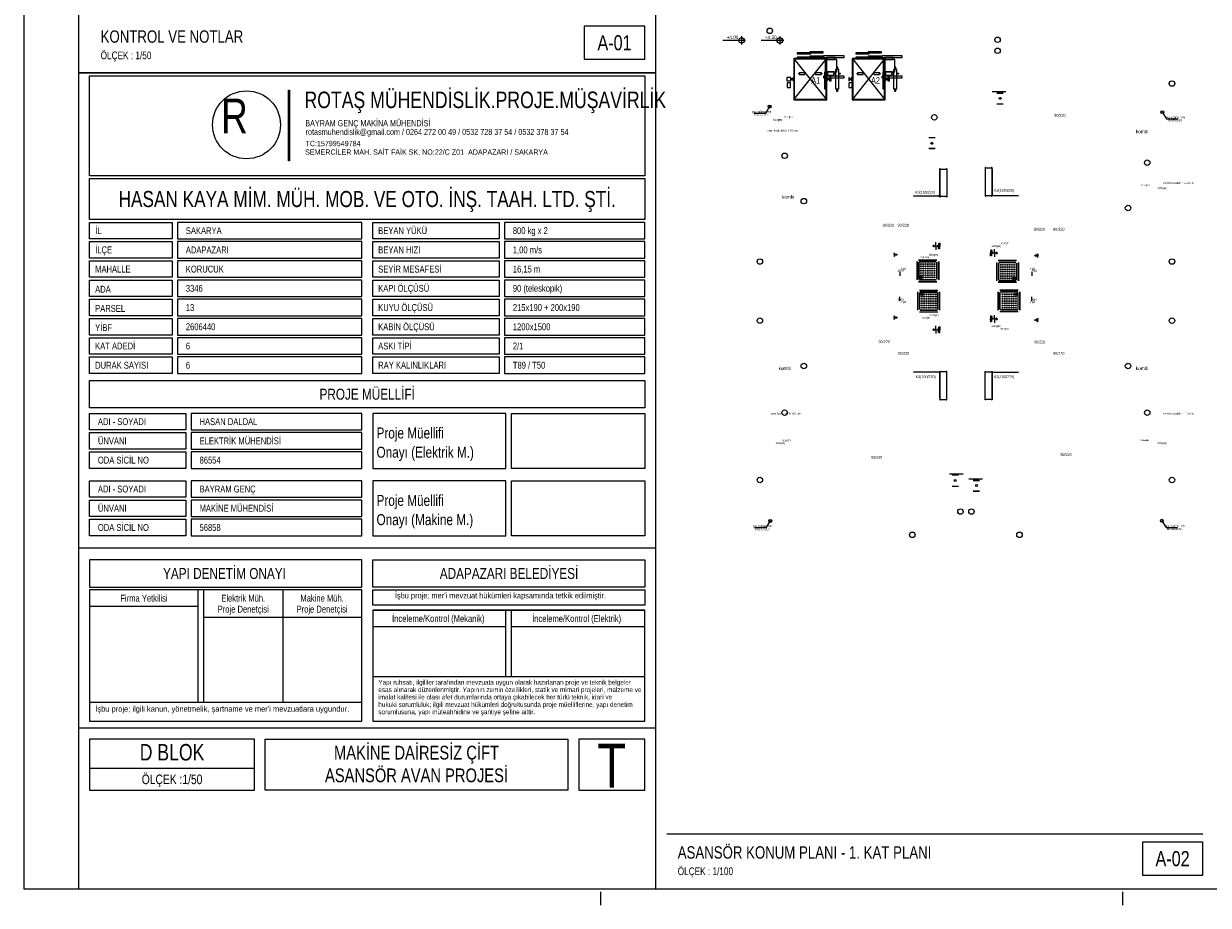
# Model space of a CAD drawing. Header units: centimetres. Extents: x 0 to 12476, y -30 to 2970.
# Tile 1 of 26: x 0 to 2155, y -30 to 1575. Entities that reach past the tile are written whole.
import ezdxf
from ezdxf.enums import TextEntityAlignment as Align

# ---------------------------------------------------------------- set-up
doc = ezdxf.new("R2010")
doc.units = ezdxf.units.CM
doc.linetypes.add('CENTER', pattern=[5.08, 3.175, -0.635, 0.635, -0.635])
doc.linetypes.add('DASHED', pattern=[1.524, 1.27, -0.254])
for name, color, linetype in [('ASN-ANTET', 4, 'Continuous'), ('ASN-BASLIK', 5, 'Continuous'), ('ASN-CERCEVE', 7, 'Continuous'), ('ASN-EKSEN', 8, 'CENTER'), ('ASN-HALAT', 6, 'Continuous'), ('ASN-ISARET', 1, 'Continuous'), ('ASN-KA', 30, 'Continuous'), ('ASN-KABIN', 5, 'Continuous'), ('ASN-KAPI', 3, 'Continuous'), ('ASN-MIMARI', 8, 'Continuous'), ('ASN-MOTOR-GIZLI', 6, 'DASHED'), ('ASN-RAY', 1, 'Continuous')]:
    doc.layers.add(name, color=color, linetype=linetype)

msp = doc.modelspace()

# ---------------------------------------------------------------- linework, layer by layer
at = {"layer": 'ASN-ANTET'}
for p, q in [((1150, 620), (100, 620)), ((615, 544), (120, 544)), ((317.5, 339.3), (317.5, 544)), ((327.5, 339.3), (327.5, 544)), ((471.2, 544), (471.2, 339.3)), ((317.5, 514), (120, 514)), ((877.5, 385.7), (877.5, 507)), ((887.5, 385.7), (887.5, 507)), ((615, 494), (327.5, 494)), ((877.5, 477), (635, 477)), ((1130, 477), (887.5, 477)), ((1130, 385.7), (635, 385.7)), ((615, 339.3), (120, 339.3)), ((1150, 292.2), (100, 292.2)), ((420, 219.3), (120, 219.3)), ((1170, 100), (2145.4, 100))]:
    msp.add_line(p, q, dxfattribs=at)
for points in [[(1020, 1510), (1130, 1510), (1130, 1570), (1020, 1570)], [(2035.4, 25), (2145.4, 25), (2145.4, 85), (2035.4, 85)]]:
    msp.add_lwpolyline(points, close=True, dxfattribs=at)
for points in [[(100, 0), (1150, 0), (1150, 1485), (100, 1485), (100, 0)], [(120, 1298), (120, 1480), (1130, 1480), (1130, 1298), (120, 1298)], [(483.9, 1325), (481.7, 1325), (481.7, 1453.9), (483.9, 1453.9), (483.9, 1325)], [(120, 1218), (120, 1293), (1130, 1293), (1130, 1218), (120, 1218)], [(120, 1213), (270, 1213), (270, 1183), (120, 1183), (120, 1213)], [(615, 1213), (280, 1213), (280, 1183), (615, 1183), (615, 1213)], [(635, 1213), (865, 1213), (865, 1183), (635, 1183), (635, 1213)], [(1130, 1213), (875, 1213), (875, 1183), (1130, 1183), (1130, 1213)], [(120, 1148), (120, 1178), (270, 1178), (270, 1148), (120, 1148)], [(615, 1178), (280, 1178), (280, 1148), (615, 1148), (615, 1178)], [(635, 1148), (635, 1178), (865, 1178), (865, 1148), (635, 1148)], [(1130, 1178), (875, 1178), (875, 1148), (1130, 1148), (1130, 1178)], [(120, 1143), (270, 1143), (270, 1113), (120, 1113), (120, 1143)], [(615, 1143), (280, 1143), (280, 1113), (615, 1113), (615, 1143)], [(635, 1143), (865, 1143), (865, 1113), (635, 1113), (635, 1143)], [(1130, 1143), (875, 1143), (875, 1113), (1130, 1113), (1130, 1143)], [(120, 1078), (120, 1108), (270, 1108), (270, 1078), (120, 1078)], [(615, 1108), (280, 1108), (280, 1078), (615, 1078), (615, 1108)], [(635, 1078), (635, 1108), (865, 1108), (865, 1078), (635, 1078)], [(1130, 1108), (875, 1108), (875, 1078), (1130, 1078), (1130, 1108)], [(120, 1073), (270, 1073), (270, 1043), (120, 1043), (120, 1073)], [(615, 1073), (280, 1073), (280, 1043), (615, 1043), (615, 1073)], [(635, 1073), (865, 1073), (865, 1043), (635, 1043), (635, 1073)], [(1130, 1073), (875, 1073), (875, 1043), (1130, 1043), (1130, 1073)], [(120, 1008), (120, 1038), (270, 1038), (270, 1008), (120, 1008)], [(615, 1038), (280, 1038), (280, 1008), (615, 1008), (615, 1038)], [(635, 1008), (635, 1038), (865, 1038), (865, 1008), (635, 1008)], [(1130, 1038), (875, 1038), (875, 1008), (1130, 1008), (1130, 1038)], [(120, 973), (120, 1003), (270, 1003), (270, 973), (120, 973)], [(615, 1003), (280, 1003), (280, 973), (615, 973), (615, 1003)], [(635, 973), (635, 1003), (865, 1003), (865, 973), (635, 973)], [(1130, 1003), (875, 1003), (875, 973), (1130, 973), (1130, 1003)], [(120, 938), (120, 968), (270, 968), (270, 938), (120, 938)], [(615, 968), (280, 968), (280, 938), (615, 938), (615, 968)], [(635, 938), (635, 968), (865, 968), (865, 938), (635, 938)], [(1130, 968), (875, 968), (875, 938), (1130, 938), (1130, 968)], [(120, 875.3), (120, 925.3), (1130, 925.3), (1130, 875.3), (120, 875.3)], [(120, 865.3), (295, 865.3), (295, 835.3), (120, 835.3), (120, 865.3)], [(615, 865.3), (305, 865.3), (305, 835.3), (615, 835.3), (615, 865.3)], [(635, 765.3), (877.5, 765.3), (877.5, 865.3), (635, 865.3), (635, 765.3)], [(1130, 865.3), (1130, 765.3), (887.5, 765.3), (887.5, 865.3), (1130, 865.3)], [(120, 800.3), (120, 830.3), (295, 830.3), (295, 800.3), (120, 800.3)], [(615, 830.3), (305, 830.3), (305, 800.3), (615, 800.3), (615, 830.3)], [(120, 765.3), (120, 795.3), (295, 795.3), (295, 765.3), (120, 765.3)], [(615, 795.3), (305, 795.3), (305, 765.3), (615, 765.3), (615, 795.3)], [(120, 742.7), (295, 742.7), (295, 712.7), (120, 712.7), (120, 742.7)], [(615, 742.7), (305, 742.7), (305, 712.7), (615, 712.7), (615, 742.7)], [(635, 642.7), (877.5, 642.7), (877.5, 742.7), (635, 742.7), (635, 642.7)], [(1130, 742.7), (1130, 642.7), (887.5, 642.7), (887.5, 742.7), (1130, 742.7)], [(120, 677.7), (120, 707.7), (295, 707.7), (295, 677.7), (120, 677.7)], [(615, 707.7), (305, 707.7), (305, 677.7), (615, 677.7), (615, 707.7)], [(120, 642.7), (120, 672.7), (295, 672.7), (295, 642.7), (120, 642.7)], [(615, 672.7), (305, 672.7), (305, 642.7), (615, 642.7), (615, 672.7)], [(120, 599), (120, 549), (615, 549), (615, 599), (120, 599)], [(1130, 599), (1130, 549), (635, 549), (635, 599), (1130, 599)], [(615, 305), (615, 544), (120, 544), (120, 305), (615, 305)], [(1130, 544), (1130, 516.2), (635, 516.2), (635, 544), (1130, 544)], [(635, 507), (1130, 507), (635, 507), (635, 305), (1130, 305), (1130, 507)], [(420, 272.2), (120, 272.2), (120, 179.3), (420, 179.3), (420, 272.2)], [(990, 272.2), (990, 179.3), (439.5, 179.3), (439.5, 272.2), (990, 272.2)], [(1010, 272.2), (1010, 179.3), (1130, 179.3), (1130, 272.2), (1010, 272.2)]]:
    msp.add_lwpolyline(points, dxfattribs=at)
msp.add_circle((405.4, 1390.6), 61.8, dxfattribs=at)
at = {"layer": 'ASN-CERCEVE'}
for p, q in [((1150, 0), (1150, 2970)), ((100, 1485), (1150, 1485))]:
    msp.add_line(p, q, dxfattribs=at)
for points in [[(0, 0), (12475.8, 0), (12475.8, 2970), (0, 2970)], [(100, 0), (12450.8, 0), (12450.8, 2970), (100, 2970)]]:
    msp.add_lwpolyline(points, close=True, dxfattribs=at)
at = {"layer": 'ASN-EKSEN'}
for p, q in [((1050, -30), (1050, -5)), ((2000, -30), (2000, -5))]:
    msp.add_line(p, q, dxfattribs=at)
at = {"layer": 'ASN-HALAT'}
for centre in [(1410.8, 1483.8), (1451.4, 1483.8), (1474.7, 1483.8), (1485.3, 1483.8), (1517, 1483.8), (1557.6, 1483.8), (1580.3, 1483.8), (1590.9, 1483.8)]:
    msp.add_circle(centre, 0.75, dxfattribs=at)
at = {"layer": 'ASN-KA'}
for points in [[(1477, 1456.2), (1483, 1456.2), (1483, 1491.2), (1477, 1491.2)], [(1582.6, 1456.2), (1588.6, 1456.2), (1588.6, 1491.2), (1582.6, 1491.2)]]:
    msp.add_lwpolyline(points, close=True, dxfattribs=at)
at = {"layer": 'ASN-KABIN'}
for p, q in [((1402.1, 1437.2), (1460.1, 1510.2)), ((1402.1, 1510.2), (1460.1, 1437.2)), ((1508.3, 1437.2), (1566.3, 1510.2)), ((1508.3, 1510.2), (1566.3, 1437.2))]:
    msp.add_line(p, q, dxfattribs=at)
for points in [[(1401.1, 1436.2), (1461.1, 1436.2), (1461.1, 1511.2), (1401.1, 1511.2)], [(1402.1, 1437.2), (1460.1, 1437.2), (1460.1, 1510.2), (1402.1, 1510.2)], [(1507.3, 1436.2), (1567.3, 1436.2), (1567.3, 1511.2), (1507.3, 1511.2)], [(1508.3, 1437.2), (1566.3, 1437.2), (1566.3, 1510.2), (1508.3, 1510.2)], [(1457.1, 1456.2), (1460.1, 1456.2), (1460.1, 1486.2), (1457.1, 1486.2)], [(1563.3, 1456.2), (1566.3, 1456.2), (1566.3, 1486.2), (1563.3, 1486.2)]]:
    msp.add_lwpolyline(points, close=True, dxfattribs=at)
at = {"layer": 'ASN-KAPI'}
for points in [[(1407.6, 1520), (1432.1, 1520), (1432.1, 1521.5), (1407.6, 1521.5)], [(1407.6, 1512.2), (1432.1, 1512.2), (1432.1, 1513.8), (1407.6, 1513.8)], [(1430.1, 1521.8), (1454.6, 1521.8), (1454.6, 1523.2), (1430.1, 1523.2)], [(1430.1, 1514), (1454.6, 1514), (1454.6, 1515.5), (1430.1, 1515.5)], [(1513.8, 1520), (1538.3, 1520), (1538.3, 1521.5), (1513.8, 1521.5)], [(1513.8, 1512.2), (1538.3, 1512.2), (1538.3, 1513.8), (1513.8, 1513.8)], [(1536.3, 1521.8), (1560.8, 1521.8), (1560.8, 1523.2), (1536.3, 1523.2)], [(1536.3, 1514), (1560.8, 1514), (1560.8, 1515.5), (1536.3, 1515.5)]]:
    msp.add_lwpolyline(points, close=True, dxfattribs=at)
at = {"layer": 'ASN-MIMARI'}
for p, q in [((1313.6, 1544.2), (1272.2, 1544.2)), ((1306.1, 1551.7), (1306.1, 1536.7)), ((1383.3, 1544.1), (1341.9, 1544.1)), ((1375.8, 1551.6), (1375.8, 1536.6)), ((1787.1, 1450.9), (1762.1, 1450.9)), ((1770.5, 1448.7), (1781.9, 1448.7)), ((1770.5, 1448.4), (1781.9, 1448.4)), ((1357.1, 1423.8), (1349.5, 1411.3)), ((1781.9, 1428.4), (1770.5, 1428.4)), ((1781.9, 1428.1), (1770.5, 1428.1)), ((1349.5, 1411.3), (1328.5, 1411.3)), ((2071.5, 1413.6), (2079.1, 1401.2)), ((2079.1, 1401.2), (2100.1, 1401.2)), ((1647, 1367.6), (1658.4, 1367.6)), ((1647, 1367.3), (1658.4, 1367.3)), ((1658.4, 1347.4), (1647, 1347.4)), ((1658.4, 1347.1), (1647, 1347.1)), ((1666.8, 1310.6), (1667.3, 1311.1)), ((1666.8, 1259.6), (1666.8, 1310.6)), ((1666.8, 1308.6), (1666.8, 1261.6)), ((1667.3, 1311.1), (1667.8, 1311.1)), ((1667.8, 1311.1), (1668.3, 1310.6)), ((1668.3, 1310.6), (1668.3, 1310.1)), ((1668.3, 1310.1), (1678.3, 1310.1)), ((1678.3, 1310.6), (1678.8, 1311.1)), ((1678.3, 1310.1), (1678.3, 1310.6)), ((1678.8, 1311.1), (1679.3, 1311.1)), ((1679.3, 1311.1), (1679.8, 1310.6)), ((1679.8, 1310.6), (1679.8, 1259.6)), ((1749.6, 1312.7), (1749.1, 1312.2)), ((1749.1, 1312.2), (1749.1, 1261.2)), ((1750.1, 1312.7), (1749.6, 1312.7)), ((1750.6, 1312.2), (1750.1, 1312.7)), ((1750.6, 1311.7), (1750.6, 1312.2)), ((1760.6, 1311.7), (1750.6, 1311.7)), ((1761.1, 1312.7), (1760.6, 1312.2)), ((1760.6, 1312.2), (1760.6, 1311.7)), ((1761.6, 1312.7), (1761.1, 1312.7)), ((1762.1, 1312.2), (1761.6, 1312.7)), ((1762.1, 1261.2), (1762.1, 1312.2)), ((1762.1, 1310.2), (1762.1, 1263.2)), ((1618.5, 1261.2), (1618.6, 1261.2)), ((1663.8, 1260.6), (1618.9, 1260.6)), ((1664.2, 1261.2), (1664.1, 1261.2)), ((1665.5, 1260.8), (1665.1, 1260.8)), ((1665.4, 1260.2), (1665.1, 1260.2)), ((1666.8, 1260.5), (1665.2, 1260.5)), ((1666, 1261.3), (1666, 1259.7)), ((1666.5, 1260.8), (1666.8, 1260.8)), ((1666.5, 1260.2), (1666.8, 1260.2)), ((1667.3, 1259.1), (1666.8, 1259.6)), ((1667.8, 1259.1), (1667.3, 1259.1)), ((1668.3, 1259.6), (1667.8, 1259.1)), ((1678.3, 1260.1), (1668.3, 1260.1)), ((1668.3, 1260.1), (1668.3, 1259.6)), ((1678.3, 1259.6), (1678.3, 1260.1)), ((1678.8, 1259.1), (1678.3, 1259.6)), ((1679.3, 1259.1), (1678.8, 1259.1)), ((1679.8, 1259.6), (1679.3, 1259.1)), ((1749.1, 1261.2), (1749.6, 1260.7)), ((1749.6, 1260.7), (1750.1, 1260.7)), ((1750.1, 1260.7), (1750.6, 1261.2)), ((1750.6, 1261.2), (1750.6, 1261.7)), ((1750.6, 1261.7), (1760.6, 1261.7)), ((1760.6, 1261.7), (1760.6, 1261.2)), ((1760.6, 1261.2), (1761.1, 1260.7)), ((1761.1, 1260.7), (1761.6, 1260.7)), ((1761.6, 1260.7), (1762.1, 1261.2)), ((1762.4, 1262.3), (1762.1, 1262.3)), ((1762.1, 1262), (1763.7, 1262)), ((1762.4, 1261.7), (1762.1, 1261.7)), ((1762.9, 1262.8), (1762.9, 1261.2)), ((1763.4, 1262.3), (1763.8, 1262.3)), ((1763.5, 1261.8), (1763.8, 1261.8)), ((1764.7, 1262.8), (1764.8, 1262.8)), ((1765.1, 1262.1), (1810, 1262.1)), ((1810.4, 1262.8), (1810.4, 1262.8)), ((1658.4, 1170), (1653.8, 1170)), ((1656.2, 1170), (1656.1, 1167.8)), ((1656.2, 1170), (1656.2, 1172.3)), ((1659.7, 1170), (1659.6, 1163)), ((1659.7, 1170), (1659.7, 1177.1)), ((1663.9, 1170), (1661.3, 1170)), ((1662.7, 1170), (1662.6, 1168.6)), ((1662.7, 1170), (1662.7, 1171.4)), ((1664.4, 1175.2), (1664.4, 1170)), ((1664.4, 1164.7), (1664.4, 1170)), ((1666.1, 1164), (1666.2, 1170)), ((1666.1, 1164.2), (1666.3, 1164.2)), ((1666.2, 1175.9), (1666.2, 1170)), ((1666.2, 1175.7), (1666.3, 1175.7)), ((1666.6, 1164.6), (1666.7, 1170)), ((1666.7, 1175.4), (1666.7, 1170)), ((1766.3, 1157.4), (1766.4, 1164.5)), ((1628.2, 1145), (1661.6, 1145)), ((1628.2, 1144.4), (1661.6, 1144.4)), ((1759.4, 1162.9), (1759.3, 1157.5)), ((1759.3, 1152.1), (1759.3, 1157.5)), ((1759.9, 1163.2), (1759.7, 1163.2)), ((1759.8, 1151.7), (1759.7, 1151.7)), ((1759.9, 1163.4), (1759.8, 1157.5)), ((1759.8, 1151.5), (1759.8, 1157.5)), ((1761.6, 1162.7), (1761.6, 1157.5)), ((1761.6, 1152.2), (1761.6, 1157.5)), ((1762.1, 1157.5), (1764.7, 1157.4)), ((1763.3, 1157.4), (1763.3, 1158.8)), ((1763.3, 1157.4), (1763.3, 1156)), ((1766.3, 1157.4), (1766.3, 1150.4)), ((1767.6, 1157.4), (1772.2, 1157.4)), ((1769.8, 1157.4), (1769.9, 1159.6)), ((1769.8, 1157.4), (1769.8, 1155.2)), ((1806.5, 1143.5), (1773.1, 1143.5)), ((1806.5, 1142.9), (1773.1, 1142.9)), ((1594.4, 1123.1), (1594.4, 1115.6)), ((1624.9, 1141.7), (1624.9, 1108.3)), ((1625.4, 1141.7), (1625.4, 1108.3)), ((1628.2, 1140.6), (1628.2, 1109.4)), ((1628.7, 1140.6), (1628.7, 1109.4)), ((1629.3, 1141.7), (1660.4, 1141.7)), ((1629.3, 1141.1), (1660.4, 1141.1)), ((1661, 1140.6), (1661, 1109.4)), ((1661.6, 1140.6), (1661.6, 1109.4)), ((1664.3, 1141.7), (1664.3, 1108.3)), ((1664.9, 1141.7), (1664.9, 1108.3)), ((1769.8, 1140.1), (1769.8, 1106.8)), ((1770.3, 1140.1), (1770.3, 1106.8)), ((1773.1, 1139), (1773.1, 1107.9)), ((1773.7, 1139), (1773.7, 1107.9)), ((1805.4, 1140.1), (1774.2, 1140.1)), ((1805.4, 1139.6), (1774.2, 1139.6)), ((1805.9, 1139), (1805.9, 1107.9)), ((1806.5, 1139), (1806.5, 1107.9)), ((1809.3, 1140.1), (1809.3, 1106.8)), ((1809.8, 1140.1), (1809.8, 1106.8)), ((1834.3, 1123.1), (1834.3, 1115.6)), ((1628.2, 1105.5), (1661.6, 1105.5)), ((1628.2, 1105), (1661.6, 1105)), ((1629.3, 1108.9), (1660.4, 1108.9)), ((1629.3, 1108.3), (1660.4, 1108.3)), ((1806.5, 1104), (1773.1, 1104)), ((1806.5, 1103.4), (1773.1, 1103.4)), ((1805.4, 1107.3), (1774.2, 1107.3)), ((1805.4, 1106.8), (1774.2, 1106.8)), ((1594.4, 1070.2), (1594.4, 1077.7)), ((1626.6, 1053.2), (1626.6, 1086.5)), ((1627.1, 1053.2), (1627.1, 1086.5)), ((1629.9, 1089.9), (1663.3, 1089.9)), ((1629.9, 1089.3), (1663.3, 1089.3)), ((1629.9, 1054.3), (1629.9, 1085.4)), ((1630.5, 1054.3), (1630.5, 1085.4)), ((1631, 1086.5), (1662.2, 1086.5)), ((1631, 1086), (1662.2, 1086)), ((1662.7, 1054.3), (1662.7, 1085.4)), ((1663.3, 1054.3), (1663.3, 1085.4)), ((1666.1, 1053.2), (1666.1, 1086.5)), ((1666.6, 1053.2), (1666.6, 1086.5)), ((1773, 1053.2), (1773, 1086.5)), ((1773.6, 1053.2), (1773.6, 1086.5)), ((1809.7, 1089.9), (1776.3, 1089.9)), ((1809.7, 1089.3), (1776.3, 1089.3)), ((1776.3, 1054.3), (1776.3, 1085.4)), ((1776.9, 1054.3), (1776.9, 1085.4)), ((1808.6, 1086.5), (1777.5, 1086.5)), ((1808.6, 1086), (1777.5, 1086)), ((1809.2, 1054.3), (1809.2, 1085.4)), ((1809.7, 1054.3), (1809.7, 1085.4)), ((1812.5, 1053.2), (1812.5, 1086.5)), ((1813, 1053.2), (1813, 1086.5)), ((1834.3, 1070.2), (1834.3, 1077.7)), ((1629.9, 1050.4), (1663.3, 1050.4)), ((1629.9, 1049.9), (1663.3, 1049.9)), ((1631, 1053.7), (1662.2, 1053.7)), ((1631, 1053.2), (1662.2, 1053.2)), ((1759.3, 1042.7), (1759.3, 1037.3)), ((1759.4, 1031.9), (1759.3, 1037.3)), ((1759.8, 1043.1), (1759.7, 1043.1)), ((1759.8, 1043.3), (1759.8, 1037.3)), ((1759.9, 1031.4), (1759.8, 1037.3)), ((1761.6, 1042.6), (1761.6, 1037.4)), ((1761.6, 1032.1), (1761.6, 1037.4)), ((1762.1, 1037.4), (1764.7, 1037.4)), ((1763.3, 1037.4), (1763.3, 1038.8)), ((1763.3, 1037.4), (1763.3, 1036)), ((1766.3, 1037.4), (1766.3, 1044.4)), ((1766.3, 1037.4), (1766.4, 1030.3)), ((1767.6, 1037.4), (1772.2, 1037.4)), ((1769.8, 1037.4), (1769.8, 1039.6)), ((1769.8, 1037.4), (1769.9, 1035.2)), ((1809.7, 1050.4), (1776.3, 1050.4)), ((1809.7, 1049.9), (1776.3, 1049.9)), ((1808.6, 1053.7), (1777.5, 1053.7)), ((1808.6, 1053.2), (1777.5, 1053.2)), ((1658.4, 1017.6), (1653.8, 1017.6)), ((1656.2, 1017.6), (1656.1, 1015.4)), ((1656.2, 1017.6), (1656.2, 1019.8)), ((1659.7, 1017.6), (1659.6, 1010.5)), ((1659.7, 1017.6), (1659.7, 1024.6)), ((1663.9, 1017.6), (1661.3, 1017.6)), ((1662.7, 1017.6), (1662.6, 1016.2)), ((1662.7, 1017.6), (1662.7, 1019)), ((1664.4, 1022.8), (1664.4, 1017.6)), ((1664.4, 1012.3), (1664.4, 1017.6)), ((1666.1, 1011.6), (1666.2, 1017.5)), ((1666.2, 1023.5), (1666.2, 1017.5)), ((1666.2, 1023.3), (1666.3, 1023.3)), ((1666.6, 1012.1), (1666.7, 1017.5)), ((1666.7, 1022.9), (1666.7, 1017.5)), ((1759.9, 1031.6), (1759.7, 1031.6)), ((1666.1, 1011.8), (1666.3, 1011.8)), ((1618.3, 939.8), (1618.4, 939.8)), ((1663.6, 940.4), (1618.7, 940.4)), ((1664, 939.8), (1663.9, 939.8)), ((1665.2, 940.8), (1664.9, 940.8)), ((1665.3, 940.2), (1664.9, 940.2)), ((1666.6, 940.5), (1665, 940.5)), ((1665.8, 939.7), (1665.8, 941.3)), ((1666.3, 940.8), (1666.6, 940.8)), ((1666.3, 940.3), (1666.6, 940.3)), ((1667.1, 941.9), (1666.6, 941.4)), ((1666.6, 941.4), (1666.6, 890.4)), ((1666.6, 892.4), (1666.6, 939.4)), ((1667.6, 941.9), (1667.1, 941.9)), ((1668.1, 941.4), (1667.6, 941.9)), ((1668.1, 940.9), (1668.1, 941.4)), ((1678.1, 940.9), (1668.1, 940.9)), ((1678.6, 941.9), (1678.1, 941.4)), ((1678.1, 941.4), (1678.1, 940.9)), ((1679.1, 941.9), (1678.6, 941.9)), ((1679.6, 941.4), (1679.1, 941.9)), ((1679.6, 890.4), (1679.6, 941.4)), ((1749.1, 941.4), (1749.6, 941.9)), ((1749.1, 890.4), (1749.1, 941.4)), ((1749.6, 941.9), (1750.1, 941.9)), ((1750.1, 941.9), (1750.6, 941.4)), ((1750.6, 941.4), (1750.6, 940.9)), ((1750.6, 940.9), (1760.6, 940.9)), ((1760.6, 941.4), (1761.1, 941.9)), ((1760.6, 940.9), (1760.6, 941.4)), ((1761.1, 941.9), (1761.6, 941.9)), ((1761.6, 941.9), (1762.1, 941.4)), ((1762.1, 941.4), (1762.1, 890.4)), ((1762.4, 940.8), (1762.1, 940.8)), ((1762.1, 940.5), (1763.7, 940.5)), ((1762.4, 940.3), (1762.1, 940.3)), ((1762.1, 892.4), (1762.1, 939.4)), ((1762.9, 939.7), (1762.9, 941.3)), ((1763.4, 940.2), (1763.8, 940.2)), ((1763.5, 940.8), (1763.8, 940.8)), ((1764.7, 939.8), (1764.8, 939.8)), ((1765.1, 940.4), (1810, 940.4)), ((1810.4, 939.8), (1810.4, 939.8)), ((1666.6, 890.4), (1667.1, 889.9)), ((1667.1, 889.9), (1667.6, 889.9)), ((1667.6, 889.9), (1668.1, 890.4)), ((1668.1, 890.9), (1678.1, 890.9)), ((1668.1, 890.4), (1668.1, 890.9)), ((1678.1, 890.9), (1678.1, 890.4)), ((1678.1, 890.4), (1678.6, 889.9)), ((1678.6, 889.9), (1679.1, 889.9)), ((1679.1, 889.9), (1679.6, 890.4)), ((1749.6, 889.9), (1749.1, 890.4)), ((1750.1, 889.9), (1749.6, 889.9)), ((1750.6, 890.4), (1750.1, 889.9)), ((1760.6, 890.9), (1750.6, 890.9)), ((1750.6, 890.9), (1750.6, 890.4)), ((1760.6, 890.4), (1760.6, 890.9)), ((1761.1, 889.9), (1760.6, 890.4)), ((1761.6, 889.9), (1761.1, 889.9)), ((1762.1, 890.4), (1761.6, 889.9)), ((1684.4, 755.4), (1709.4, 755.4)), ((1701, 753.2), (1689.6, 753.2)), ((1701, 752.9), (1689.6, 752.9)), ((1689.6, 732.9), (1701, 732.9)), ((1744.4, 745.9), (1719.4, 745.9)), ((1727.8, 743.7), (1739.1, 743.7)), ((1727.8, 743.4), (1739.1, 743.4)), ((1689.6, 732.6), (1701, 732.6)), ((1739.1, 723.5), (1727.8, 723.5)), ((1739.1, 723.2), (1727.8, 723.2)), ((1358.3, 669.5), (1350.6, 657.1)), ((2070.8, 669.9), (2078.5, 657.5)), ((1350.6, 657.1), (1329.7, 657.1)), ((2078.5, 657.5), (2099.4, 657.5))]:
    msp.add_line(p, q, dxfattribs=at)
for centre, radius in [((1357.5, 1561.7), 5), ((1306.1, 1544.2), 5), ((1375.8, 1544.1), 5), ((1771.9, 1545.4), 5), ((1771.9, 1525.4), 5), ((2089.2, 1465.7), 5), ((1357.1, 1423.8), 2.7), ((1357.1, 1423.8), 2.25), ((1776.5, 1438.8), 1.73), ((1656.9, 1404.2), 5), ((2071.5, 1413.6), 2.7), ((2071.5, 1413.6), 2.25), ((1652.5, 1356.9), 1.73), ((1384.5, 1334.2), 5), ((2044.2, 1321.7), 5), ((1419.4, 1251.7), 5), ((1666, 1260.5), 0.6), ((1666, 1260.5), 0.4), ((1762.9, 1262), 0.6), ((1762.9, 1262), 0.4), ((2009.4, 1239.2), 5), ((1339.5, 1141.7), 5), ((1584.2, 1151.9), 0.713), ((1584.2, 1156.5), 0.713), ((1584.2, 1154.2), 0.713), ((1587.8, 1154.2), 1.15), ((1587.8, 1154.2), 0.969), ((1840.9, 1152.6), 1.15), ((1840.9, 1152.6), 0.969), ((1844.5, 1154.8), 0.713), ((1844.5, 1152.6), 0.713), ((1844.6, 1150.3), 0.713), ((2089.2, 1141.7), 5), ((1632.6, 1137.2), 0.834), ((1632.6, 1133.1), 0.834), ((1632.6, 1129.1), 0.834), ((1632.6, 1125), 0.834), ((1632.6, 1120.9), 0.834), ((1636.7, 1137.2), 0.834), ((1636.7, 1133.1), 0.834), ((1636.7, 1129.1), 0.834), ((1636.7, 1125), 0.834), ((1636.7, 1120.9), 0.834), ((1640.8, 1137.2), 0.834), ((1640.8, 1133.1), 0.834), ((1640.8, 1129.1), 0.834), ((1640.8, 1125), 0.834), ((1640.8, 1120.9), 0.834), ((1644.9, 1137.2), 0.834), ((1644.9, 1133.1), 0.834), ((1644.9, 1129.1), 0.834), ((1644.9, 1125), 0.834), ((1644.9, 1120.9), 0.834), ((1649, 1137.2), 0.834), ((1649, 1133.1), 0.834), ((1649, 1129.1), 0.834), ((1649, 1125), 0.834), ((1649, 1120.9), 0.834), ((1653, 1137.2), 0.834), ((1653, 1133.1), 0.834), ((1653, 1129.1), 0.834), ((1653, 1125), 0.834), ((1653, 1120.9), 0.834), ((1657.1, 1137.2), 0.834), ((1657.1, 1133.1), 0.834), ((1657.1, 1129.1), 0.834), ((1657.1, 1125), 0.834), ((1657.1, 1120.9), 0.834), ((1777.6, 1135.7), 0.834), ((1777.6, 1131.6), 0.834), ((1777.6, 1127.5), 0.834), ((1777.6, 1123.5), 0.834), ((1781.6, 1135.7), 0.834), ((1781.6, 1131.6), 0.834), ((1781.6, 1127.5), 0.834), ((1781.6, 1123.5), 0.834), ((1785.7, 1135.7), 0.834), ((1785.7, 1131.6), 0.834), ((1785.7, 1127.5), 0.834), ((1785.7, 1123.5), 0.834), ((1789.8, 1135.7), 0.834), ((1789.8, 1131.6), 0.834), ((1789.8, 1127.5), 0.834), ((1789.8, 1123.5), 0.834), ((1793.9, 1135.7), 0.834), ((1793.9, 1131.6), 0.834), ((1793.9, 1127.5), 0.834), ((1793.9, 1123.5), 0.834), ((1798, 1135.7), 0.834), ((1798, 1131.6), 0.834), ((1798, 1127.5), 0.834), ((1798, 1123.5), 0.834), ((1802, 1135.7), 0.834), ((1802, 1131.6), 0.834), ((1802, 1127.5), 0.834), ((1802, 1123.5), 0.834), ((1632.6, 1112.8), 2.36), ((1632.6, 1112.8), 1.53), ((1632.6, 1116.8), 0.834), ((1636.7, 1116.8), 0.834), ((1636.7, 1112.8), 0.834), ((1640.8, 1116.8), 0.834), ((1640.8, 1112.8), 0.834), ((1644.9, 1116.8), 0.834), ((1644.9, 1112.8), 0.834), ((1649, 1116.8), 0.834), ((1649, 1112.8), 0.834), ((1653, 1116.8), 0.834), ((1653, 1112.8), 0.834), ((1657.1, 1116.8), 0.834), ((1657.1, 1112.8), 0.834), ((1777.6, 1119.4), 0.834), ((1777.6, 1115.3), 0.834), ((1777.6, 1111.2), 0.834), ((1781.6, 1119.4), 0.834), ((1781.6, 1115.3), 0.834), ((1781.6, 1111.2), 0.834), ((1785.7, 1119.4), 0.834), ((1785.7, 1115.3), 0.834), ((1785.7, 1111.2), 0.834), ((1789.8, 1119.4), 0.834), ((1789.8, 1115.3), 0.834), ((1789.8, 1111.2), 0.834), ((1793.9, 1119.4), 0.834), ((1793.9, 1115.3), 0.834), ((1793.9, 1111.2), 0.834), ((1798, 1119.4), 0.834), ((1798, 1115.3), 0.834), ((1798, 1111.2), 0.834), ((1802, 1111.2), 2.36), ((1802, 1111.2), 1.53), ((1802, 1119.4), 0.834), ((1802, 1115.3), 0.834), ((1634.4, 1082.1), 2.36), ((1634.4, 1082.1), 1.53), ((1634.4, 1078), 0.834), ((1638.5, 1082.1), 0.834), ((1638.5, 1078), 0.834), ((1642.5, 1082.1), 0.834), ((1642.5, 1078), 0.834), ((1646.6, 1082.1), 0.834), ((1646.6, 1078), 0.834), ((1650.7, 1082.1), 0.834), ((1650.7, 1078), 0.834), ((1654.8, 1082.1), 0.834), ((1654.8, 1078), 0.834), ((1658.8, 1082.1), 0.834), ((1658.8, 1078), 0.834), ((1780.8, 1082.1), 0.834), ((1780.8, 1078), 0.834), ((1784.9, 1082.1), 0.834), ((1784.9, 1078), 0.834), ((1788.9, 1082.1), 0.834), ((1788.9, 1078), 0.834), ((1793, 1082.1), 0.834), ((1793, 1078), 0.834), ((1797.1, 1082.1), 0.834), ((1797.1, 1078), 0.834), ((1801.2, 1082.1), 0.834), ((1801.2, 1078), 0.834), ((1805.3, 1082.1), 2.36), ((1805.3, 1082.1), 1.53), ((1805.3, 1078), 0.834), ((1634.4, 1073.9), 0.834), ((1634.4, 1069.9), 0.834), ((1634.4, 1065.8), 0.834), ((1634.4, 1061.7), 0.834), ((1634.4, 1057.6), 0.834), ((1638.5, 1073.9), 0.834), ((1638.5, 1069.9), 0.834), ((1638.5, 1065.8), 0.834), ((1638.5, 1061.7), 0.834), ((1638.5, 1057.6), 0.834), ((1642.5, 1073.9), 0.834), ((1642.5, 1069.9), 0.834), ((1642.5, 1065.8), 0.834), ((1642.5, 1061.7), 0.834), ((1642.5, 1057.6), 0.834), ((1646.6, 1073.9), 0.834), ((1646.6, 1069.9), 0.834), ((1646.6, 1065.8), 0.834), ((1646.6, 1061.7), 0.834), ((1646.6, 1057.6), 0.834), ((1650.7, 1073.9), 0.834), ((1650.7, 1069.9), 0.834), ((1650.7, 1065.8), 0.834), ((1650.7, 1061.7), 0.834), ((1650.7, 1057.6), 0.834), ((1654.8, 1073.9), 0.834), ((1654.8, 1069.9), 0.834), ((1654.8, 1065.8), 0.834), ((1654.8, 1061.7), 0.834), ((1654.8, 1057.6), 0.834), ((1658.8, 1073.9), 0.834), ((1658.8, 1069.9), 0.834), ((1658.8, 1065.8), 0.834), ((1658.8, 1061.7), 0.834), ((1658.8, 1057.6), 0.834), ((1780.8, 1073.9), 0.834), ((1780.8, 1069.9), 0.834), ((1780.8, 1065.8), 0.834), ((1780.8, 1061.7), 0.834), ((1780.8, 1057.6), 0.834), ((1784.9, 1073.9), 0.834), ((1784.9, 1069.9), 0.834), ((1784.9, 1065.8), 0.834), ((1784.9, 1061.7), 0.834), ((1784.9, 1057.6), 0.834), ((1788.9, 1073.9), 0.834), ((1788.9, 1069.9), 0.834), ((1788.9, 1065.8), 0.834), ((1788.9, 1061.7), 0.834), ((1788.9, 1057.6), 0.834), ((1793, 1073.9), 0.834), ((1793, 1069.9), 0.834), ((1793, 1065.8), 0.834), ((1793, 1061.7), 0.834), ((1793, 1057.6), 0.834), ((1797.1, 1073.9), 0.834), ((1797.1, 1069.9), 0.834), ((1797.1, 1065.8), 0.834), ((1797.1, 1061.7), 0.834), ((1797.1, 1057.6), 0.834), ((1801.2, 1073.9), 0.834), ((1801.2, 1069.9), 0.834), ((1801.2, 1065.8), 0.834), ((1801.2, 1061.7), 0.834), ((1801.2, 1057.6), 0.834), ((1805.3, 1073.9), 0.834), ((1805.3, 1069.9), 0.834), ((1805.3, 1065.8), 0.834), ((1805.3, 1061.7), 0.834), ((1805.3, 1057.6), 0.834), ((1339.5, 1034.2), 5), ((1584.2, 1037.4), 0.713), ((1584.2, 1042), 0.713), ((1584.2, 1039.7), 0.713), ((1587.8, 1039.7), 1.15), ((1587.8, 1039.7), 0.969), ((1840.9, 1035.3), 1.15), ((1840.9, 1035.3), 0.969), ((1844.5, 1037.5), 0.713), ((1844.5, 1035.3), 0.713), ((2089.2, 1034.2), 5), ((1844.6, 1033), 0.713), ((1419.4, 951.7), 5), ((2009.4, 951.7), 5), ((1665.8, 940.5), 0.6), ((1665.8, 940.5), 0.4), ((1762.9, 940.5), 0.6), ((1762.9, 940.5), 0.4), ((1384.5, 866.7), 5), ((2044.2, 866.7), 5), ((1339.5, 744.2), 5), ((1695, 743.3), 1.73), ((1733.7, 733.9), 1.73), ((2089.2, 744.2), 5), ((1704.4, 686.7), 5), ((1724.4, 686.7), 5), ((1358.3, 669.5), 2.7), ((1358.3, 669.5), 2.25), ((2070.8, 669.9), 2.7), ((2070.8, 669.9), 2.25), ((1616.9, 644.3), 5), ((1811.9, 644.3), 5)]:
    msp.add_circle(centre, radius, dxfattribs=at)
at = {"layer": 'ASN-MOTOR-GIZLI'}
for points in [[(1455.1, 1513.2), (1493.1, 1513.2), (1493.1, 1516.2), (1455.1, 1516.2)], [(1458.2, 1486.8), (1479.2, 1486.8), (1479.2, 1509.2), (1458.2, 1509.2)], [(1461.2, 1509.2), (1476.2, 1509.2), (1476.2, 1513.2), (1461.2, 1513.2)], [(1561.3, 1513.2), (1598.1, 1513.2), (1598.1, 1516.2), (1561.3, 1516.2)], [(1563.8, 1486.8), (1584.8, 1486.8), (1584.8, 1509.2), (1563.8, 1509.2)], [(1566.8, 1509.2), (1581.8, 1509.2), (1581.8, 1513.2), (1566.8, 1513.2)], [(1389.1, 1458.8), (1395.4, 1458.8), (1395.4, 1466.8), (1389.1, 1466.8)], [(1410.8, 1482.2), (1421.4, 1482.2), (1421.4, 1485.2), (1410.8, 1485.2)], [(1440.8, 1482.2), (1451.4, 1482.2), (1451.4, 1485.2), (1440.8, 1485.2)], [(1455.1, 1476.2), (1493.1, 1476.2), (1493.1, 1479.2), (1455.1, 1479.2)], [(1462.7, 1480.8), (1474.7, 1480.8), (1474.7, 1486.8), (1462.7, 1486.8)], [(1501.6, 1458.8), (1507.6, 1458.8), (1507.6, 1466.8), (1501.6, 1466.8)], [(1517, 1482.2), (1527.6, 1482.2), (1527.6, 1485.2), (1517, 1485.2)], [(1547, 1482.2), (1557.6, 1482.2), (1557.6, 1485.2), (1547, 1485.2)], [(1561.3, 1476.2), (1598.1, 1476.2), (1598.1, 1479.2), (1561.3, 1479.2)], [(1568.3, 1480.8), (1580.3, 1480.8), (1580.3, 1486.8), (1568.3, 1486.8)]]:
    msp.add_lwpolyline(points, close=True, dxfattribs=at)
at = {"layer": 'ASN-RAY'}
for points in [[(1478.7, 1493), (1481.2, 1493), (1481.2, 1495.5), (1478.7, 1495.5)], [(1584.3, 1493), (1586.8, 1493), (1586.8, 1495.5), (1584.3, 1495.5)], [(1388.6, 1470.8), (1395.9, 1470.8), (1395.9, 1476.8), (1388.6, 1476.8)], [(1395.9, 1473.3), (1399.5, 1473.3), (1399.5, 1474.2), (1395.9, 1474.2)], [(1399.5, 1471.5), (1400.3, 1471.5), (1400.3, 1476), (1399.5, 1476)], [(1461.8, 1471.5), (1462.6, 1471.5), (1462.6, 1476), (1461.8, 1476)], [(1462.6, 1473.3), (1466.3, 1473.3), (1466.3, 1474.2), (1462.6, 1474.2)], [(1466.3, 1470.8), (1469.3, 1470.8), (1469.3, 1476.8), (1466.3, 1476.8)], [(1501.1, 1470.8), (1502.1, 1470.8), (1502.1, 1476.8), (1501.1, 1476.8)], [(1502.1, 1473.3), (1505.8, 1473.3), (1505.8, 1474.2), (1502.1, 1474.2)], [(1505.8, 1471.5), (1506.6, 1471.5), (1506.6, 1476), (1505.8, 1476)], [(1568.1, 1471.5), (1568.9, 1471.5), (1568.9, 1476), (1568.1, 1476)], [(1568.9, 1473.3), (1572.5, 1473.3), (1572.5, 1474.2), (1568.9, 1474.2)], [(1572.5, 1470.8), (1575.5, 1470.8), (1575.5, 1476.8), (1572.5, 1476.8)], [(1478.7, 1452), (1481.2, 1452), (1481.2, 1454.5), (1478.7, 1454.5)], [(1584.3, 1452), (1586.8, 1452), (1586.8, 1454.5), (1584.3, 1454.5)]]:
    msp.add_lwpolyline(points, close=True, dxfattribs=at)

# ---------------------------------------------------------------- texts
at = {"layer": 'ASN-ANTET', "width": 0.8}
for s, height, p in [('A-01', 27.5, (1075, 1540)), ('HASAN KAYA MİM. MÜH. MOB. VE OTO. İNŞ. TAAH. LTD. ŞTİ.', 29.271, (625, 1255.5)), ('PROJE MÜELLİFİ', 20, (625, 900.3)), ('YAPI DENETİM ONAYI', 20, (365.3, 574)), ('ADAPAZARI BELEDİYESİ', 20, (883.1, 574)), ('Firma Yetkilisi', 12.5, (218.8, 529)), ('Elektrik Müh.', 12.5, (399.4, 529)), ('Makine Müh.', 12.5, (542.9, 529)), ('Proje Denetçisi', 12.5, (399.4, 509)), ('Proje Denetçisi', 12.5, (542.9, 509)), ('İnceleme/Kontrol (Mekanik)', 12.5, (754.4, 492)), ('İnceleme/Kontrol (Elektrik)', 12.5, (1006.1, 492)), ('D BLOK', 30, (270, 248.6)), ('MAKİNE DAİRESİZ ÇİFT', 25, (714.7, 247.9)), ('T', 80, (1070, 224.4)), ('ASANSÖR AVAN PROJESİ', 25, (714.7, 206.6)), ('ÖLÇEK :1/50', 17.5, (270, 199.3)), ('A-02', 27.5, (2090.4, 55))]:
    msp.add_text(s, height=height, dxfattribs=at).set_placement(p, align=Align.MIDDLE_CENTER)
for s, p in [('ÖLÇEK : 1/50', (140, 1510)), ('ÖLÇEK : 1/100', (1190, 25))]:
    msp.add_text(s, height=14, dxfattribs=at).set_placement(p)
for s, height, p in [('ROTAŞ MÜHENDİSLİK.PROJE.MÜŞAVİRLİK', 30, (510.9, 1451)), ('R', 63, (359.1, 1438.3)), ('BAYRAM GENÇ MAKİNA MÜHENDİSİ', 11.26, (512.3, 1399.2)), ('rotasmuhendislik@gmail.com / 0264 272 00 49 / 0532 728 37 54 / 0532 378 37 54', 10.756, (512.9, 1383.1)), ('TC:15799549784', 9.68, (512.8, 1361.4)), ('SEMERCİLER MAH. SAİT FAİK SK. NO:22/C Z01  ADAPAZARI / SAKARYA', 9.68, (512.1, 1345.8)), ("İşbu proje; mer'i mevzuat hükümleri kapsamında tetkik edilmiştir.", 10.5, (675.5, 539.1)), ('Yapı ruhsatı, ilgililer tarafından mevzuata uygun olarak hazırlanan proje ve teknik belgeler', 8.67, (645.3, 380.2)), ('esas alınarak düzenlenmiştir. Yapının zemin özellikleri, statik ve mimari projeleri, malzeme ve', 8.67, (645.3, 366.8)), ('imalat kalitesi ile olası afet durumlarında ortaya çıkabilecek her türlü teknik, idari ve', 8.67, (645.3, 353.4)), ("İşbu proje; ilgili kanun, yönetmelik, şartname ve mer'i mevzuatlara uygundur.", 10.2, (130.3, 332.6)), ('sorumlusuna, yapı müteahhidine ve şantiye şefine aittir.', 8.67, (645.3, 326.5)), ('hukuki sorumluluk; ilgili mevzuat hükümleri doğrultusunda proje müelliflerine, yapı denetim', 8.67, (645.3, 339.9))]:
    msp.add_text(s, height=height, dxfattribs=at).set_placement(p, align=Align.TOP_LEFT)
for s, p in [('BEYAN YÜKÜ', (645, 1198)), ('İL', (130, 1198)), ('SAKARYA', (295, 1198)), ('800 kg x 2', (890, 1198)), ('İLÇE', (130, 1163)), ('ADAPAZARI', (295, 1163)), ('BEYAN HIZI', (645, 1163)), ('1,00 m/s', (890, 1163)), ('MAHALLE', (130, 1128)), ('KORUCUK', (295, 1128)), ('SEYİR MESAFESİ', (645, 1128)), ('16,15 m', (890, 1128)), ('3346', (295, 1093)), ('KAPI ÖLÇÜSÜ', (645, 1093)), ('90 (teleskopik)', (890, 1093)), ('ADA', (130, 1091.4)), ('PARSEL', (130, 1056.4)), ('13', (295, 1058)), ('KUYU ÖLÇÜSÜ', (645, 1058)), ('215x190 + 200x190', (890, 1058)), ('YİBF', (130, 1021.4)), ('2606440', (295, 1023)), ('KABİN ÖLÇÜSÜ', (645, 1023)), ('1200x1500', (890, 1023)), ('KAT ADEDİ', (130, 988)), ('6', (295, 988)), ('ASKI TİPİ', (645, 988)), ('2/1', (890, 988)), ('DURAK SAYISI', (130, 953)), ('6', (295, 953)), ('RAY KALINLIKLARI', (645, 953.2)), ('T89 / T50', (890, 953)), ('ADI - SOYADI', (135, 850.3)), ('HASAN DALDAL', (320, 850.3)), ('ÜNVANI', (135, 815.3)), ('ELEKTRİK MÜHENDİSİ', (320, 815.3)), ('ODA SİCİL NO', (135, 780.3)), ('86554', (320, 780.3)), ('ADI - SOYADI', (135, 727.7)), ('BAYRAM GENÇ', (320, 727.7)), ('ÜNVANI', (135, 692.7)), ('MAKİNE MÜHENDİSİ', (320, 692.7)), ('ODA SİCİL NO', (135, 657.7)), ('56858', (320, 657.7))]:
    msp.add_text(s, height=12.5, dxfattribs=at).set_placement(p, align=Align.MIDDLE_LEFT)
for s, p in [('Proje Müellifi', (642, 813.7)), ('Onayı (Elektrik M.)', (642, 778.7)), ('Proje Müellifi', (642, 691)), ('Onayı (Makine M.)', (642, 656))]:
    msp.add_text(s, height=20, dxfattribs=at).set_placement(p, align=Align.BOTTOM_LEFT)
at = {"layer": 'ASN-BASLIK', "width": 0.8}
for s, p in [('KONTROL VE NOTLAR', (140, 1540)), ('ASANSÖR KONUM PLANI - 1. KAT PLANI', (1190, 55))]:
    msp.add_text(s, height=22.5, dxfattribs=at).set_placement(p)
at = {"layer": 'ASN-ISARET', "width": 0.8}
for s, p in [('A1', (1441.1, 1471.5)), ('A2', (1549.8, 1471.5))]:
    msp.add_text(s, height=12, dxfattribs=at).set_placement(p, align=Align.MIDDLE_CENTER)
at = {"layer": 'ASN-MIMARI', "width": 0.8}
for s, height, p in [('+4.00', 6.25, (1279.1, 1546.8)), ('+4.30', 6.25, (1348.8, 1546.7)), ('pvc yağmur iniş', 3.75, (1325.3, 1412.7)), ('borusu %%c10', 3.75, (1329.7, 1407)), ('süzgeç', 3.99, (1363.8, 1398.1)), ('%%%1eğim', 3.19, (1383.7, 1403.4)), ('90/220', 5, (1875.2, 1405.4)), ('pvc yağmur iniş', 3.75, (2078.4, 1402.6)), ('cam korkuluk h 110 cm', 3.994, (1353.2, 1377.9)), ('kombi', 6.39, (2023.5, 1375.3)), ('borusu %%c10', 3.75, (2080.8, 1396.9)), ('K3(100/220)', 5, (1765.4, 1268.8)), ('%%%1eğim', 3.19, (2033.3, 1279.1)), ('süzgeç', 3.99, (2063.2, 1273.5)), ('cam korkuluk h 110 cm', 3.994, (2073.4, 1282.8)), ('kombi', 6.39, (1379.6, 1256.1)), ('K3(100/220)', 5, (1621.7, 1265.4)), ('90/220', 5, (1563.3, 1205.4)), ('90/220', 5, (1590.1, 1205.4)), ('90/220', 5, (1838, 1198.1)), ('90/220', 5, (1873.2, 1198.1)), ('süzgeç', 3.99, (1761.1, 1168)), ('%%%1eğim', 3.19, (1777.2, 1173.5)), ('%%%1eğim', 3.19, (1632.1, 1148.2)), ('süzgeç', 3.99, (1647.1, 1152.5)), ('30', 3.75, (1590.1, 1123)), ('30', 3.75, (1595.2, 1123.1)), ('hp2', 3.75, (1597, 1127.2)), ('hp2', 3.75, (1831.7, 1127.2)), ('30', 3.75, (1833.5, 1123.1)), ('30', 3.75, (1838.6, 1123)), ('30', 3.75, (1590.1, 1070.4)), ('30', 3.75, (1595.2, 1070.2)), ('hp2', 3.75, (1597, 1066.2)), ('hp2', 3.75, (1831.7, 1066.2)), ('30', 3.75, (1833.5, 1070.2)), ('30', 3.75, (1838.6, 1070.3)), ('%%%1eğim', 3.19, (1634.1, 1037.7)), ('süzgeç', 3.99, (1648.2, 1042.4)), ('süzgeç', 3.99, (1761.1, 1022.5)), ('%%%1eğim', 3.19, (1776.4, 1017.7)), ('90/220', 5, (1555.5, 993.2)), ('90/220', 5, (1838, 992.7)), ('90/220', 5, (1590.6, 972.1)), ('90/220', 5, (1873.1, 972)), ('kombi', 6.39, (1373.4, 944.1)), ('kombi', 6.39, (2023.5, 944.1)), ('K3(100/220)', 5, (1622.7, 929.5)), ('K3(100/220)', 5, (1765.4, 929.5)), ('cam korkuluk h 110 cm', 3.994, (1359.3, 862.8)), ('cam korkuluk h 110 cm', 3.994, (2073.4, 862.8)), ('%%%1eğim', 3.19, (2031.7, 815.2)), ('süzgeç', 3.99, (1368.3, 809.9)), ('%%%1eğim', 3.19, (1379.5, 814.8)), ('süzgeç', 3.99, (2063.2, 809.9)), ('90/220', 5, (1541.8, 783)), ('90/220', 5, (1886.3, 788)), ('pvc yağmur iniş', 3.75, (1326.5, 658.5)), ('borusu %%c10', 3.75, (1330.9, 652.7)), ('pvc yağmur iniş', 3.75, (2077.8, 658.9)), ('borusu %%c10', 3.75, (2080.1, 653.2))]:
    msp.add_text(s, height=height, dxfattribs=at).set_placement(p)

doc.saveas('drawing.dxf')
